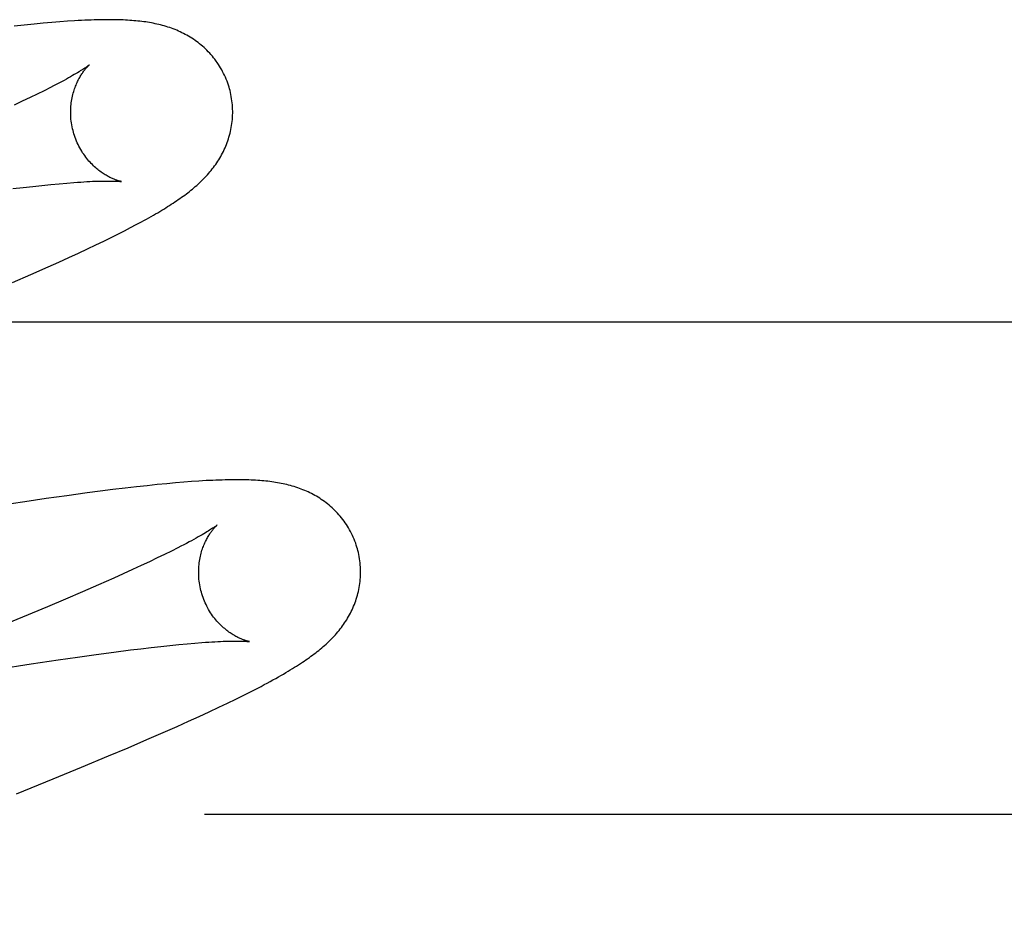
# Model space of a CAD drawing. Header units: inches. Extents: x 0 to 207, y 0 to 134.
# Tile 31 of 78: x 72.056 to 72.178, y 67.26 to 67.37. Entities that reach past the tile are written whole.
import ezdxf

# ---------------------------------------------------------------- set-up
doc = ezdxf.new("R2010")
doc.units = ezdxf.units.IN
doc.header["$LTSCALE"] = 11.383625
doc.header["$MEASUREMENT"] = 0
doc.linetypes.add('HIDDEN', pattern=[0.2, 0.1, -0.1])
doc.layers.add('DEFAULT_2', color=8, linetype='HIDDEN')

msp = doc.modelspace()

# ---------------------------------------------------------------- linework, layer by layer
at = {"layer": 'DEFAULT_2', "color": 8, "linetype": 'HIDDEN'}
for p, q in [((72.05796, 67.36987), (72.05676, 67.36975)), ((72.05909, 67.36997), (72.05796, 67.36987)), ((72.06014, 67.37007), (72.05909, 67.36997)), ((72.06114, 67.37015), (72.06014, 67.37007)), ((72.06207, 67.37021), (72.06114, 67.37015)), ((72.05676, 67.36975), (72.05549, 67.36961)), ((72.0592, 67.36165), (72.05836, 67.36123)), ((72.05998, 67.36204), (72.0592, 67.36165)), ((72.0565, 67.36034), (72.05549, 67.35986)), ((72.05746, 67.3608), (72.0565, 67.36034)), ((72.05836, 67.36123), (72.05746, 67.3608)), ((72.05534, 67.34956), (72.0566, 67.34971)), ((72.0566, 67.34971), (72.0578, 67.34984)), ((72.0578, 67.34984), (72.05894, 67.34996)), ((72.05894, 67.34996), (72.06002, 67.35007)), ((72.06002, 67.35007), (72.06104, 67.35016)), ((72.06104, 67.35016), (72.062, 67.35025)), ((72.06832, 67.34395), (72.06912, 67.34436)), ((72.06912, 67.34436), (72.06986, 67.34474)), ((72.06986, 67.34474), (72.07056, 67.34511)), ((72.07056, 67.34511), (72.07121, 67.34546)), ((72.06559, 67.34262), (72.06656, 67.34309)), ((72.06656, 67.34309), (72.06747, 67.34353)), ((72.06747, 67.34353), (72.06832, 67.34395)), ((72.06345, 67.34161), (72.06455, 67.34213)), ((72.06455, 67.34213), (72.06559, 67.34262)), ((72.06102, 67.3405), (72.06227, 67.34107)), ((72.06227, 67.34107), (72.06345, 67.34161)), ((72.05757, 67.33897), (72.05969, 67.33991)), ((72.05969, 67.33991), (72.06102, 67.3405)), ((72.0553, 67.33799), (72.05757, 67.33897)), ((71.9004, 67.33313), (72.4004, 67.33313)), ((72.0706, 67.31274), (72.06919, 67.31258)), ((72.07192, 67.31289), (72.0706, 67.31274)), ((72.07316, 67.31302), (72.07192, 67.31289)), ((72.07433, 67.31313), (72.07316, 67.31302)), ((72.07542, 67.31323), (72.07433, 67.31313)), ((72.07645, 67.31332), (72.07542, 67.31323)), ((72.07741, 67.31339), (72.07645, 67.31332)), ((72.06201, 67.31165), (72.05945, 67.31129)), ((72.06451, 67.31199), (72.06201, 67.31165)), ((72.06613, 67.3122), (72.06451, 67.31199)), ((72.0677, 67.3124), (72.06613, 67.3122)), ((72.06919, 67.31258), (72.0677, 67.3124)), ((72.05681, 67.31091), (72.05316, 67.31036)), ((72.05945, 67.31129), (72.05681, 67.31091)), ((72.07408, 67.3044), (72.07317, 67.30397)), ((72.07492, 67.30482), (72.07408, 67.3044)), ((72.07571, 67.30522), (72.07492, 67.30482)), ((72.07119, 67.30303), (72.07012, 67.30253)), ((72.07221, 67.30351), (72.07119, 67.30303)), ((72.07317, 67.30397), (72.07221, 67.30351)), ((72.06898, 67.30202), (72.0678, 67.30149)), ((72.07012, 67.30253), (72.06898, 67.30202)), ((72.06593, 67.30065), (72.06394, 67.29979)), ((72.0678, 67.30149), (72.06593, 67.30065)), ((72.06394, 67.29979), (72.06184, 67.29889)), ((72.06184, 67.29889), (72.05963, 67.29795)), ((72.05963, 67.29795), (72.05653, 67.29666)), ((72.05653, 67.29666), (72.05326, 67.29531)), ((72.07474, 67.29317), (72.07582, 67.29328)), ((72.07582, 67.29328), (72.07684, 67.29337)), ((72.07684, 67.29337), (72.0778, 67.29346)), ((72.06334, 67.29174), (72.06562, 67.29206)), ((72.06562, 67.29206), (72.0678, 67.29235)), ((72.0678, 67.29235), (72.06985, 67.29261)), ((72.06985, 67.29261), (72.07116, 67.29277)), ((72.07116, 67.29277), (72.07241, 67.29292)), ((72.07241, 67.29292), (72.07361, 67.29305)), ((72.07361, 67.29305), (72.07474, 67.29317)), ((72.05317, 67.29022), (72.0576, 67.2909)), ((72.0576, 67.2909), (72.06094, 67.2914)), ((72.06094, 67.2914), (72.06334, 67.29174)), ((72.08384, 67.28703), (72.08474, 67.28748)), ((72.08474, 67.28748), (72.08558, 67.28791)), ((72.08076, 67.28553), (72.08185, 67.28605)), ((72.08185, 67.28605), (72.08288, 67.28655)), ((72.08288, 67.28655), (72.08384, 67.28703)), ((72.07834, 67.28441), (72.07959, 67.28498)), ((72.07959, 67.28498), (72.08076, 67.28553)), ((72.07562, 67.28318), (72.07702, 67.28381)), ((72.07702, 67.28381), (72.07834, 67.28441)), ((72.0719, 67.28155), (72.07417, 67.28253)), ((72.07417, 67.28253), (72.07562, 67.28318)), ((72.06956, 67.28054), (72.0719, 67.28155)), ((72.06716, 67.27953), (72.06956, 67.28054)), ((72.06381, 67.27813), (72.06716, 67.27953)), ((72.06033, 67.2767), (72.06381, 67.27813)), ((72.05579, 67.27485), (72.06033, 67.2767)), ((72.079, 67.27233), (72.33825, 67.27233))]:
    msp.add_line(p, q, dxfattribs=at)
for points in [[(72.08209, 67.36189), (72.08203, 67.3621), (72.08195, 67.36235), (72.08187, 67.36259), (72.08178, 67.36284), (72.08168, 67.36308), (72.08158, 67.36332), (72.08147, 67.36355), (72.08136, 67.36378), (72.08124, 67.36401), (72.08112, 67.36424), (72.08099, 67.36446), (72.08086, 67.36468), (72.08072, 67.3649), (72.08058, 67.36511), (72.08043, 67.36531), (72.08028, 67.36552), (72.08012, 67.36571), (72.07997, 67.36591), (72.0798, 67.3661), (72.07964, 67.36628), (72.07947, 67.36646), (72.0793, 67.36663), (72.07912, 67.3668), (72.07894, 67.36697), (72.07876, 67.36713), (72.07858, 67.36728), (72.0784, 67.36743), (72.07821, 67.36758), (72.07802, 67.36772), (72.07783, 67.36786), (72.07763, 67.36799), (72.07743, 67.36812), (72.07723, 67.36825), (72.07703, 67.36837), (72.07683, 67.36849), (72.07662, 67.3686), (72.07641, 67.36871), (72.0762, 67.36881), (72.07599, 67.36891), (72.07578, 67.36901), (72.07557, 67.3691), (72.07536, 67.36919), (72.07514, 67.36927), (72.07492, 67.36935), (72.0747, 67.36943), (72.07448, 67.3695), (72.07426, 67.36957), (72.07403, 67.36964), (72.07381, 67.3697), (72.07358, 67.36976), (72.07335, 67.36982), (72.07313, 67.36987), (72.0729, 67.36992), (72.07267, 67.36997), (72.07244, 67.37001), (72.07221, 67.37005), (72.07198, 67.37009), (72.07174, 67.37013), (72.07151, 67.37016), (72.07127, 67.37019), (72.07103, 67.37022), (72.07079, 67.37025), (72.07054, 67.37027), (72.07029, 67.37029), (72.07004, 67.37031), (72.06978, 67.37033), (72.06951, 67.37035), (72.06924, 67.37036), (72.06896, 67.37038), (72.06867, 67.37039), (72.06837, 67.3704), (72.06807, 67.3704), (72.06776, 67.37041), (72.06745, 67.37041), (72.06712, 67.37041), (72.06679, 67.37041), (72.06645, 67.37041), (72.0661, 67.3704), (72.06574, 67.37039), (72.06537, 67.37038), (72.065, 67.37037), (72.06461, 67.37036), (72.06421, 67.37034), (72.06381, 67.37032), (72.06339, 67.3703), (72.06296, 67.37027), (72.06207, 67.37021)], [(72.06477, 67.36482), (72.06476, 67.36482), (72.06475, 67.36481), (72.06472, 67.36479), (72.06469, 67.36476), (72.06465, 67.36473), (72.06461, 67.3647), (72.06455, 67.36466), (72.06448, 67.36461), (72.0644, 67.36455), (72.06431, 67.36449), (72.06421, 67.36442), (72.06409, 67.36435), (72.06397, 67.36426), (72.06383, 67.36418), (72.06367, 67.36408), (72.06351, 67.36398), (72.06333, 67.36387), (72.06314, 67.36376), (72.06293, 67.36364), (72.06271, 67.36351), (72.06247, 67.36337), (72.06222, 67.36323), (72.06195, 67.36308), (72.06166, 67.36292), (72.06136, 67.36276), (72.06103, 67.36259), (72.0607, 67.36241), (72.06035, 67.36223), (72.05998, 67.36204)], [(72.06282, 67.35653), (72.06277, 67.35673), (72.06271, 67.35696), (72.06266, 67.3572), (72.06262, 67.35743), (72.06258, 67.35767), (72.06255, 67.3579), (72.06252, 67.35814), (72.06251, 67.35837), (72.06249, 67.3586), (72.06249, 67.35883), (72.06249, 67.35906), (72.06249, 67.35929), (72.0625, 67.35951), (72.06252, 67.35973), (72.06254, 67.35995), (72.06256, 67.36016), (72.06259, 67.36037), (72.06263, 67.36057), (72.06266, 67.36077), (72.06271, 67.36097), (72.06275, 67.36116), (72.0628, 67.36135), (72.06285, 67.36153), (72.0629, 67.3617), (72.06296, 67.36187), (72.06302, 67.36204), (72.06308, 67.36219), (72.06314, 67.36235), (72.0632, 67.3625), (72.06327, 67.36264), (72.06333, 67.36278), (72.0634, 67.36292), (72.06346, 67.36305), (72.06353, 67.36317), (72.0636, 67.36329), (72.06366, 67.36341), (72.06373, 67.36352), (72.06379, 67.36362), (72.06386, 67.36372), (72.06392, 67.36382), (72.06399, 67.36391), (72.06405, 67.364), (72.06411, 67.36409), (72.06417, 67.36417), (72.06423, 67.36424), (72.06429, 67.36431), (72.06435, 67.36438), (72.0644, 67.36444), (72.06445, 67.3645), (72.0645, 67.36456), (72.06455, 67.3646), (72.06459, 67.36465), (72.06463, 67.36469), (72.06466, 67.36472), (72.06469, 67.36475), (72.06472, 67.36478), (72.06474, 67.3648), (72.06476, 67.36481), (72.06477, 67.36482), (72.06477, 67.36482)], [(72.07121, 67.34546), (72.07152, 67.34563), (72.07183, 67.3458), (72.07212, 67.34596), (72.07241, 67.34612), (72.07269, 67.34628), (72.07296, 67.34644), (72.07322, 67.34659), (72.07348, 67.34674), (72.07373, 67.34689), (72.07397, 67.34704), (72.07421, 67.34719), (72.07445, 67.34734), (72.07468, 67.34748), (72.0749, 67.34763), (72.07512, 67.34777), (72.07534, 67.34791), (72.07555, 67.34806), (72.07576, 67.3482), (72.07597, 67.34834), (72.07617, 67.34849), (72.07637, 67.34863), (72.07656, 67.34877), (72.07676, 67.34892), (72.07695, 67.34906), (72.07713, 67.34921), (72.07732, 67.34936), (72.0775, 67.34951), (72.07768, 67.34966), (72.07786, 67.34981), (72.07804, 67.34996), (72.07821, 67.35012), (72.07838, 67.35028), (72.07855, 67.35044), (72.07872, 67.3506), (72.07888, 67.35077), (72.07905, 67.35094), (72.07921, 67.35111), (72.07936, 67.35128), (72.07952, 67.35145), (72.07967, 67.35163), (72.07982, 67.35181), (72.07996, 67.35199), (72.0801, 67.35218), (72.08024, 67.35236), (72.08038, 67.35255), (72.08051, 67.35274), (72.08063, 67.35293), (72.08076, 67.35313), (72.08088, 67.35333), (72.081, 67.35353), (72.08111, 67.35374), (72.08122, 67.35395), (72.08133, 67.35416), (72.08143, 67.35437), (72.08153, 67.35459), (72.08162, 67.3548), (72.08171, 67.35502), (72.08179, 67.35524), (72.08187, 67.35547), (72.08195, 67.35569), (72.08202, 67.35592), (72.08209, 67.35616), (72.08215, 67.35639), (72.08221, 67.35663), (72.08226, 67.35687), (72.08231, 67.35711), (72.08235, 67.35736), (72.08238, 67.35761), (72.08241, 67.35786), (72.08244, 67.35811), (72.08246, 67.35836), (72.08247, 67.35861), (72.08248, 67.35887), (72.08248, 67.35912), (72.08247, 67.35938), (72.08246, 67.35964), (72.08244, 67.35989), (72.08242, 67.36015), (72.08239, 67.36041), (72.08235, 67.36066), (72.08231, 67.36092), (72.08226, 67.36117), (72.08221, 67.36142), (72.08215, 67.36168), (72.08209, 67.36189)], [(72.06877, 67.35043), (72.06877, 67.35043), (72.06877, 67.35043), (72.06877, 67.35043), (72.06875, 67.35043), (72.06873, 67.35044), (72.0687, 67.35044), (72.06867, 67.35045), (72.06863, 67.35046), (72.06858, 67.35047), (72.06853, 67.35049), (72.06847, 67.3505), (72.0684, 67.35052), (72.06834, 67.35054), (72.06826, 67.35056), (72.06818, 67.35059), (72.0681, 67.35062), (72.06802, 67.35065), (72.06793, 67.35069), (72.06783, 67.35072), (72.06774, 67.35076), (72.06764, 67.35081), (72.06753, 67.35085), (72.06743, 67.3509), (72.06732, 67.35095), (72.06721, 67.35101), (72.06709, 67.35107), (72.06698, 67.35114), (72.06686, 67.3512), (72.06674, 67.35128), (72.06662, 67.35135), (72.06649, 67.35143), (72.06636, 67.35152), (72.06623, 67.35161), (72.0661, 67.35171), (72.06597, 67.35181), (72.06584, 67.35191), (72.0657, 67.35202), (72.06557, 67.35214), (72.06543, 67.35226), (72.06529, 67.35239), (72.06516, 67.35252), (72.06502, 67.35266), (72.06488, 67.35281), (72.06474, 67.35296), (72.06461, 67.35312), (72.06447, 67.35328), (72.06434, 67.35345), (72.06421, 67.35363), (72.06409, 67.35381), (72.06396, 67.35399), (72.06384, 67.35419), (72.06372, 67.35438), (72.06361, 67.35458), (72.0635, 67.35479), (72.0634, 67.355), (72.0633, 67.35521), (72.0632, 67.35543), (72.06311, 67.35565), (72.06303, 67.35587), (72.06295, 67.3561), (72.06288, 67.35633), (72.06282, 67.35653)], [(72.062, 67.35025), (72.06289, 67.35032), (72.06332, 67.35035), (72.06373, 67.35037), (72.06412, 67.3504), (72.06449, 67.35042), (72.06485, 67.35044), (72.06519, 67.35046), (72.06552, 67.35047), (72.06583, 67.35048), (72.06612, 67.35049), (72.06639, 67.3505), (72.06664, 67.3505), (72.06688, 67.3505), (72.0671, 67.3505), (72.06731, 67.3505), (72.06749, 67.3505), (72.06766, 67.3505), (72.06782, 67.35049), (72.06797, 67.35049), (72.0681, 67.35048), (72.06821, 67.35048), (72.06832, 67.35047), (72.06841, 67.35047), (72.06849, 67.35046), (72.06856, 67.35045), (72.06862, 67.35045), (72.06867, 67.35044), (72.06871, 67.35044), (72.06874, 67.35043), (72.06876, 67.35043), (72.06877, 67.35043)], [(72.09788, 67.3051), (72.09782, 67.30531), (72.09774, 67.30556), (72.09766, 67.3058), (72.09757, 67.30604), (72.09747, 67.30629), (72.09737, 67.30652), (72.09726, 67.30676), (72.09715, 67.30699), (72.09703, 67.30722), (72.09691, 67.30745), (72.09678, 67.30767), (72.09665, 67.30789), (72.09651, 67.3081), (72.09637, 67.30831), (72.09622, 67.30852), (72.09607, 67.30872), (72.09592, 67.30892), (72.09576, 67.30911), (72.0956, 67.3093), (72.09543, 67.30949), (72.09526, 67.30967), (72.09509, 67.30984), (72.09491, 67.31001), (72.09474, 67.31017), (72.09456, 67.31033), (72.09437, 67.31049), (72.09419, 67.31064), (72.094, 67.31079), (72.09381, 67.31093), (72.09362, 67.31107), (72.09342, 67.3112), (72.09323, 67.31133), (72.09303, 67.31146), (72.09282, 67.31158), (72.09262, 67.31169), (72.09241, 67.31181), (72.09221, 67.31192), (72.092, 67.31202), (72.09179, 67.31212), (72.09158, 67.31221), (72.09137, 67.31231), (72.09115, 67.31239), (72.09094, 67.31248), (72.09072, 67.31256), (72.0905, 67.31264), (72.09028, 67.31271), (72.09005, 67.31278), (72.08983, 67.31285), (72.0896, 67.31291), (72.08938, 67.31297), (72.08915, 67.31302), (72.08892, 67.31308), (72.0887, 67.31313), (72.08847, 67.31317), (72.08824, 67.31322), (72.08801, 67.31326), (72.08777, 67.3133), (72.08754, 67.31333), (72.0873, 67.31337), (72.08707, 67.3134), (72.08683, 67.31343), (72.08659, 67.31345), (72.08634, 67.31348), (72.08609, 67.3135), (72.08583, 67.31352), (72.08557, 67.31354), (72.08531, 67.31356), (72.08503, 67.31357), (72.08475, 67.31359), (72.08447, 67.3136), (72.08417, 67.31361), (72.08387, 67.31361), (72.08356, 67.31362), (72.08325, 67.31362), (72.08292, 67.31362), (72.08259, 67.31362), (72.08225, 67.31362), (72.0819, 67.31361), (72.08154, 67.3136), (72.08117, 67.31359), (72.0808, 67.31358), (72.08041, 67.31357), (72.08001, 67.31355), (72.07961, 67.31353), (72.07919, 67.31351), (72.07876, 67.31348), (72.07832, 67.31345), (72.07741, 67.31339)], [(72.08056, 67.30803), (72.08055, 67.30803), (72.08054, 67.30802), (72.08052, 67.308), (72.08049, 67.30797), (72.08045, 67.30794), (72.0804, 67.30791), (72.08034, 67.30787), (72.08027, 67.30782), (72.08019, 67.30776), (72.0801, 67.3077), (72.07999, 67.30763), (72.07988, 67.30755), (72.07975, 67.30747), (72.07961, 67.30738), (72.07946, 67.30729), (72.07929, 67.30718), (72.07911, 67.30707), (72.07891, 67.30696), (72.0787, 67.30683), (72.07847, 67.3067), (72.07822, 67.30656), (72.07796, 67.30641), (72.07769, 67.30626), (72.0774, 67.3061), (72.07709, 67.30594), (72.07677, 67.30577), (72.07643, 67.30559), (72.07607, 67.30541), (72.07571, 67.30522)], [(72.07861, 67.29974), (72.07856, 67.29994), (72.0785, 67.30017), (72.07845, 67.30041), (72.07841, 67.30064), (72.07837, 67.30088), (72.07834, 67.30111), (72.07832, 67.30134), (72.0783, 67.30158), (72.07828, 67.30181), (72.07828, 67.30204), (72.07828, 67.30227), (72.07828, 67.30249), (72.07829, 67.30271), (72.07831, 67.30293), (72.07833, 67.30315), (72.07835, 67.30336), (72.07838, 67.30357), (72.07842, 67.30378), (72.07845, 67.30398), (72.0785, 67.30418), (72.07854, 67.30437), (72.07859, 67.30455), (72.07864, 67.30473), (72.07869, 67.30491), (72.07875, 67.30508), (72.07881, 67.30524), (72.07887, 67.3054), (72.07893, 67.30555), (72.07899, 67.3057), (72.07906, 67.30585), (72.07912, 67.30599), (72.07919, 67.30612), (72.07925, 67.30625), (72.07932, 67.30638), (72.07938, 67.3065), (72.07945, 67.30661), (72.07952, 67.30672), (72.07958, 67.30683), (72.07965, 67.30693), (72.07971, 67.30703), (72.07978, 67.30712), (72.07984, 67.30721), (72.0799, 67.30729), (72.07996, 67.30737), (72.08002, 67.30745), (72.08008, 67.30752), (72.08014, 67.30759), (72.08019, 67.30765), (72.08024, 67.30771), (72.08029, 67.30776), (72.08033, 67.30781), (72.08038, 67.30786), (72.08042, 67.3079), (72.08045, 67.30793), (72.08048, 67.30796), (72.08051, 67.30799), (72.08053, 67.30801), (72.08055, 67.30802), (72.08056, 67.30803), (72.08056, 67.30803)], [(72.08558, 67.28791), (72.08598, 67.28812), (72.08637, 67.28833), (72.08674, 67.28853), (72.0871, 67.28872), (72.08745, 67.28891), (72.08779, 67.2891), (72.08812, 67.28928), (72.08843, 67.28946), (72.08874, 67.28964), (72.08903, 67.28981), (72.08932, 67.28998), (72.08959, 67.29015), (72.08986, 67.29031), (72.09012, 67.29047), (72.09037, 67.29063), (72.09061, 67.29078), (72.09085, 67.29093), (72.09108, 67.29109), (72.0913, 67.29124), (72.09152, 67.29138), (72.09173, 67.29153), (72.09194, 67.29168), (72.09214, 67.29183), (72.09234, 67.29197), (72.09254, 67.29212), (72.09273, 67.29227), (72.09292, 67.29242), (72.09311, 67.29256), (72.09329, 67.29271), (72.09347, 67.29287), (72.09365, 67.29302), (72.09383, 67.29317), (72.094, 67.29333), (72.09417, 67.29349), (72.09434, 67.29365), (72.09451, 67.29381), (72.09467, 67.29397), (72.09484, 67.29414), (72.095, 67.29431), (72.09515, 67.29449), (72.09531, 67.29466), (72.09546, 67.29484), (72.09561, 67.29502), (72.09575, 67.2952), (72.09589, 67.29538), (72.09603, 67.29557), (72.09616, 67.29576), (72.09629, 67.29595), (72.09642, 67.29614), (72.09655, 67.29634), (72.09667, 67.29654), (72.09679, 67.29674), (72.0969, 67.29694), (72.09701, 67.29715), (72.09712, 67.29736), (72.09722, 67.29758), (72.09732, 67.29779), (72.09741, 67.29801), (72.0975, 67.29823), (72.09758, 67.29845), (72.09766, 67.29867), (72.09774, 67.2989), (72.09781, 67.29913), (72.09788, 67.29936), (72.09794, 67.2996), (72.098, 67.29984), (72.09805, 67.30008), (72.0981, 67.30032), (72.09814, 67.30057), (72.09817, 67.30081), (72.0982, 67.30106), (72.09823, 67.30131), (72.09825, 67.30157), (72.09826, 67.30182), (72.09827, 67.30207), (72.09827, 67.30233), (72.09826, 67.30259), (72.09825, 67.30284), (72.09823, 67.3031), (72.09821, 67.30336), (72.09818, 67.30361), (72.09814, 67.30387), (72.0981, 67.30413), (72.09805, 67.30438), (72.098, 67.30463), (72.09794, 67.30489), (72.09788, 67.3051)], [(72.08456, 67.29364), (72.08456, 67.29364), (72.08456, 67.29364), (72.08454, 67.29364), (72.08452, 67.29365), (72.08449, 67.29365), (72.08446, 67.29366), (72.08442, 67.29367), (72.08437, 67.29368), (72.08431, 67.2937), (72.08426, 67.29371), (72.08419, 67.29373), (72.08412, 67.29375), (72.08405, 67.29377), (72.08397, 67.2938), (72.08389, 67.29383), (72.0838, 67.29386), (72.08371, 67.2939), (72.08362, 67.29393), (72.08352, 67.29397), (72.08342, 67.29402), (72.08332, 67.29406), (72.08321, 67.29411), (72.0831, 67.29417), (72.08299, 67.29422), (72.08288, 67.29428), (72.08276, 67.29435), (72.08265, 67.29442), (72.08253, 67.29449), (72.0824, 67.29456), (72.08228, 67.29465), (72.08215, 67.29473), (72.08202, 67.29482), (72.08189, 67.29492), (72.08176, 67.29502), (72.08162, 67.29513), (72.08149, 67.29524), (72.08135, 67.29535), (72.08122, 67.29547), (72.08108, 67.2956), (72.08094, 67.29574), (72.08081, 67.29588), (72.08067, 67.29602), (72.08053, 67.29617), (72.0804, 67.29633), (72.08026, 67.2965), (72.08013, 67.29667), (72.08, 67.29684), (72.07988, 67.29702), (72.07975, 67.29721), (72.07963, 67.2974), (72.07951, 67.29759), (72.0794, 67.29779), (72.07929, 67.298), (72.07919, 67.29821), (72.07909, 67.29842), (72.07899, 67.29864), (72.0789, 67.29886), (72.07882, 67.29908), (72.07874, 67.29931), (72.07867, 67.29954), (72.07861, 67.29974)], [(72.0778, 67.29346), (72.07869, 67.29353), (72.07912, 67.29356), (72.07952, 67.29358), (72.07992, 67.29361), (72.08029, 67.29363), (72.08065, 67.29365), (72.08099, 67.29366), (72.08131, 67.29368), (72.08161, 67.29369), (72.08189, 67.2937), (72.08215, 67.2937), (72.0824, 67.29371), (72.08263, 67.29371), (72.08284, 67.29371), (72.08304, 67.29371), (72.08322, 67.29371), (72.08339, 67.29371), (72.08354, 67.2937), (72.08369, 67.2937), (72.08382, 67.2937), (72.08394, 67.29369), (72.08404, 67.29368), (72.08414, 67.29368), (72.08423, 67.29367), (72.0843, 67.29367), (72.08437, 67.29366), (72.08442, 67.29366), (72.08447, 67.29365), (72.08451, 67.29365), (72.08453, 67.29364), (72.08455, 67.29364), (72.08456, 67.29364)]]:
    msp.add_lwpolyline(points, dxfattribs=at)

doc.saveas('drawing.dxf')
